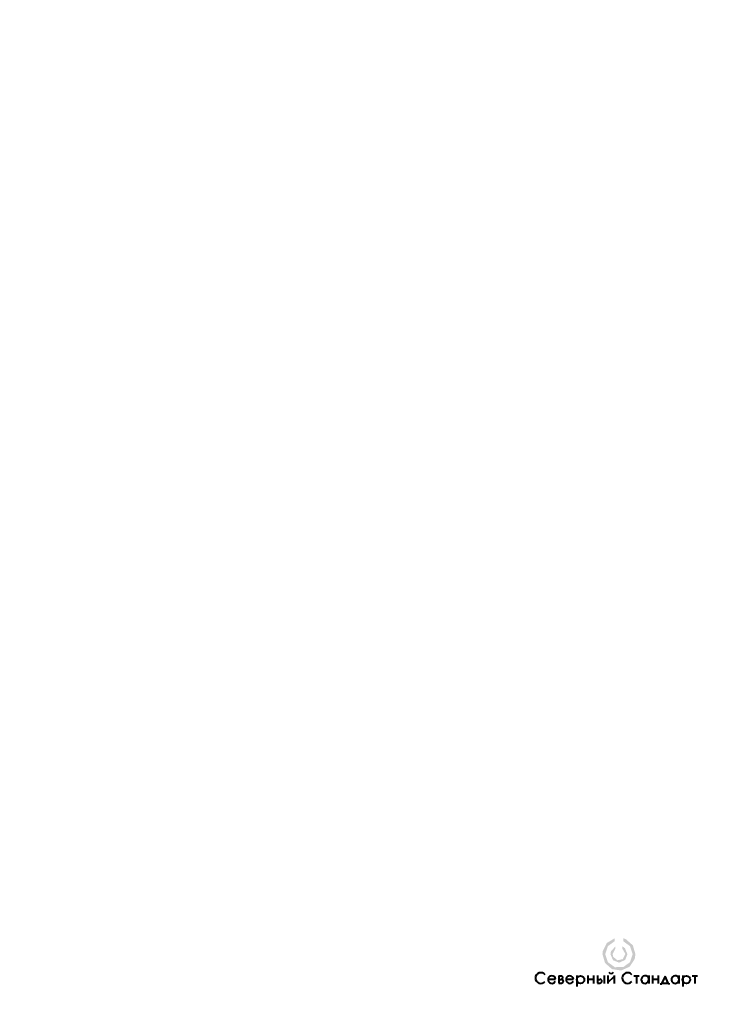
# Model space of a CAD drawing. Header units: millimetres. Extents: x 0 to 210, y 0 to 297.
import ezdxf

# ---------------------------------------------------------------- set-up
doc = ezdxf.new("R2010")
doc.units = ezdxf.units.MM
doc.linetypes.add('K5LT32768', pattern=[0])
doc.layers.add('Системный слой', color=7, linetype='Continuous')

# ---------------------------------------------------------------- blocks, each defined once
blk = doc.blocks.new('U1')
at = {"layer": 'Системный слой'}
for points in [[(181.94, 19.93), (181.94, 19.03), (183.98, 17.54), (184.77, 15.13), (184.77, 15.12), (183.99, 12.71), (181.94, 11.22), (179.41, 11.2), (177.34, 12.67), (176.53, 15.08), (176.53, 15.12), (177.31, 17.54), (179.36, 19.03), (179.38, 19.04), (179.38, 19.93), (176.99, 18.49), (175.75, 15.98), (175.68, 15.12), (176.46, 12.45), (178.57, 10.61), (181.33, 10.2), (183.88, 11.34), (185.41, 13.68), (185.62, 15.12), (184.84, 17.8), (182.73, 19.64)], [(181.72, 17.45), (181.72, 16.7), (182.55, 15.26), (182.55, 15.12), (181.83, 13.63), (180.21, 13.27), (178.93, 14.32), (178.75, 15.12), (179.47, 16.62), (179.59, 16.7), (179.59, 17.45), (178.24, 16), (178.09, 15.12), (178.86, 13.3), (180.7, 12.57), (182.52, 13.37), (183.21, 15.12), (182.44, 16.95)]]:
    blk.add_hatch(color=256, dxfattribs=at).paths.add_polyline_path(points)
at = {"layer": 'Системный слой', "linetype": 'K5LT32768', "lineweight": 40}
for p, q in [((159.31, 7.6), (161.57, 7.6)), ((162.55, 8.57), (162.55, 6.38)), ((162.55, 8.57), (163.33, 8.57)), ((162.55, 7.53), (163.33, 7.53)), ((162.55, 6.38), (163.33, 6.38)), ((164.69, 7.6), (166.95, 7.6)), ((167.94, 8.68), (167.94, 5.4)), ((171.23, 8.66), (171.23, 6.28)), ((171.23, 7.58), (172.97, 7.58)), ((172.97, 8.66), (172.97, 6.28)), ((174.14, 8.66), (174.14, 6.38)), ((174.14, 7.53), (174.92, 7.53)), ((174.14, 6.38), (174.92, 6.38)), ((176.23, 8.66), (176.23, 6.28)), ((177.35, 8.66), (177.35, 6.28)), ((177.35, 6.59), (179.2, 8.37)), ((179.2, 8.66), (179.2, 6.28)), ((185.18, 8.57), (186.77, 8.57)), ((185.99, 8.57), (185.99, 6.28)), ((189.65, 8.66), (189.65, 6.28)), ((190.78, 8.66), (190.78, 6.28)), ((190.78, 7.58), (192.52, 7.58)), ((192.52, 8.66), (192.52, 6.28)), ((193.38, 5.92), (193.38, 6.36)), ((193.38, 6.36), (195.72, 6.36)), ((194.56, 8.53), (193.63, 6.36)), ((195.5, 6.36), (194.56, 8.53)), ((195.72, 6.36), (195.72, 5.97)), ((198.75, 8.66), (198.75, 6.28)), ((199.87, 8.68), (199.87, 5.4)), ((202.73, 8.57), (204.32, 8.57)), ((203.54, 8.57), (203.54, 6.28))]:
    blk.add_line(p, q, dxfattribs=at)
for centre in [(169.07, 7.46), (201, 7.46)]:
    blk.add_circle(centre, 1.14, dxfattribs=at)
for centre, radius, start, end in [((157.08, 7.92), 1.62, 37.074, 321.6008), ((178.29, 10.16), 0.837, 216.4819, 323.681), ((183.25, 7.92), 1.62, 37.074, 321.6008), ((160.44, 7.46), 1.14, 7.3391, 332.5516), ((163.15, 8.06), 0.54, 281.1083, 70.9439), ((163.33, 6.96), 0.577, 270, 90), ((165.82, 7.46), 1.14, 7.3391, 332.5516), ((174.92, 6.96), 0.577, 270, 90), ((188.53, 7.46), 1.14, 7.3391, 3.7582), ((197.63, 7.46), 1.14, 7.3391, 3.7582)]:
    blk.add_arc(centre, radius, start, end, dxfattribs=at)

msp = doc.modelspace()

# ---------------------------------------------------------------- block references
at = {"layer": 'Системный слой'}
msp.add_blockref('U1', (0, 0), dxfattribs=at)

doc.saveas('drawing.dxf')
